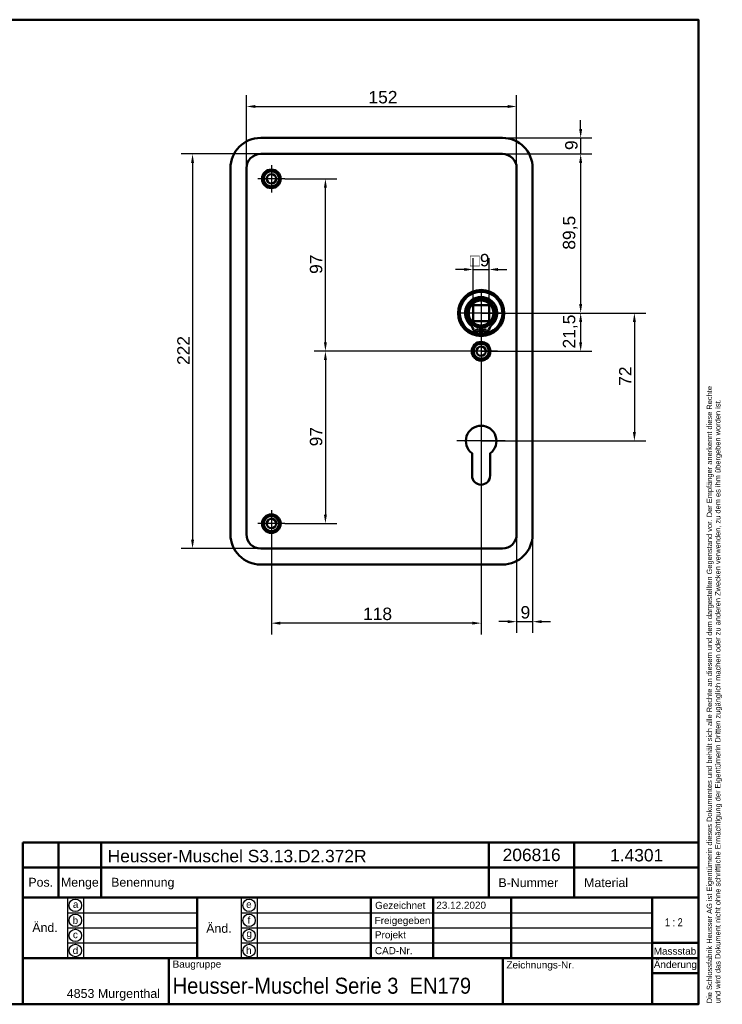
# Model space of a CAD drawing. Header units: millimetres. Extents: x 20 to 833, y 20 to 574.
# Tile 8 of 8: x 438 to 833, y 20 to 574. Entities that reach past the tile are written whole.
import ezdxf
from ezdxf.enums import TextEntityAlignment as Align

# ---------------------------------------------------------------- set-up
doc = ezdxf.new("R2010")
doc.units = ezdxf.units.MM
doc.header["$LTSCALE"] = 2
for name, color, linetype, lineweight in [('Bemaßungen(DIN)', 7, 'Continuous', 25), ('Mittelpunktmarkierung(DIN)', 7, 'Continuous', 25), ('Sichtbare Kanten(DIN)', 7, 'Continuous', 50), ('Skizziergeometrie(DIN)', 7, 'Continuous', 50), ('Skizzierlinie(DIN)', 7, 'Continuous', 25), ('Symbole(DIN)', 7, 'Continuous', 25)]:
    doc.layers.add(name, color=color, linetype=linetype, lineweight=lineweight)
doc.styles.add('Aktuell-DIN', font='arial.ttf')
doc.styles.add('STANDARD-DIN~0', font='arial.ttf')
doc.styles.add('Textstil10', font='arial.ttf')
doc.styles.add('Textstil41', font='arial.ttf', dxfattribs={"width": 0.8})
doc.styles.add('Textstil83', font='arial.ttf', dxfattribs={"width": 0.8})
doc.dimstyles.new('CAD-LAN', dxfattribs={"dimscale": 2, "dimtxt": 3.5, "dimasz": 2.5, "dimexe": 3.175, "dimexo": 0, "dimgap": 0.8, "dimtad": 1, "dimrnd": 1e-08, "dimtxsty": 'STANDARD-DIN~0', "dimcen": 0.09, "dimdle": 10, "dimclrd": 250, "dimclre": 250, "dimclrt": 250, "dimadec": 0, "dimazin": 2, "dimtfac": 1, "dimtmove": 0, "dimatfit": 3, "dimfxl": 1, "dimtolj": 1, "dimtzin": 0, "dimlwd": 25, "dimlwe": 25, "dimarcsym": 0})

# ---------------------------------------------------------------- blocks, each defined once
blk = doc.blocks.new('Ränder Standardrahmen')
at = {"layer": 'Skizziergeometrie(DIN)', "flags": 128}
blk.add_lwpolyline([(10, 10), (10, 287), (410, 287), (410, 10), (10, 10)], dxfattribs=at)
blk = doc.blocks.new('Schriftfelder Heusser')
at = {"layer": 'Skizziergeometrie(DIN)'}
for p, q in [((101, 229.92), (101, 236.92)), ((101, 236.92), (291, 236.92)), ((111, 229.92), (111, 236.92)), ((123, 229.92), (123, 236.92)), ((232, 229.92), (232, 236.92)), ((256, 229.92), (256, 236.92)), ((291, 236.92), (291, 229.92)), ((101, 191.42), (101, 229.92)), ((101, 229.92), (291, 229.92)), ((111, 229.92), (111, 221.42)), ((123, 229.92), (123, 221.42)), ((232, 229.92), (232, 221.42)), ((256, 229.92), (256, 221.42)), ((291, 229.92), (291, 191.42)), ((101, 221.42), (291, 221.42)), ((150, 221.42), (150, 204.42)), ((198.85, 221.42), (198.85, 204.42)), ((216.35, 221.42), (216.35, 204.42)), ((238.35, 221.42), (238.35, 204.42)), ((278, 221.42), (278, 191.42)), ((278, 208.67), (291, 208.67)), ((101, 204.42), (291, 204.42)), ((142, 204.42), (142, 191.42)), ((236, 204.42), (236, 191.42)), ((278, 200.17), (291, 200.17)), ((291, 191.42), (101, 191.42))]:
    blk.add_line(p, q, dxfattribs=at)
at = {"layer": 'Skizzierlinie(DIN)'}
for p, q in [((113.5, 221.42), (113.5, 204.42)), ((118, 221.42), (118, 204.42)), ((162.35, 221.42), (162.35, 204.42)), ((166.85, 221.42), (166.85, 204.42)), ((113.5, 217.17), (150, 217.17)), ((162.35, 217.17), (278, 217.17)), ((113.5, 212.92), (150, 212.92)), ((162.35, 212.92), (278, 212.92)), ((113.5, 208.67), (150, 208.67)), ((162.35, 208.67), (278, 208.67))]:
    blk.add_line(p, q, dxfattribs=at)
for centre in [(115.75, 219.25), (164.6, 219.25), (115.75, 215.04), (164.6, 215.04), (115.75, 210.79), (164.6, 210.79), (115.75, 206.54), (164.6, 206.54)]:
    blk.add_circle(centre, 1.75, dxfattribs=at)
at = {"layer": 'Symbole(DIN)', "color": 7, "insert": (293.33, 191.7), "char_height": 1.5, "width": 182.3003, "attachment_point": 1, "rotation": 90, "line_spacing_factor": 0.944221, "style": 'Aktuell-DIN'}
blk.add_mtext('\\fArial|b0|i0;\\H1.5000;Die Schlossfabrik Heusser AG ist Eigentümerin dieses Dokumentes und behält sich alle Rechte an diesem und dem dargestellten Gegenstand vor. Der Empfänger anerkennt diese Rechte\\Pund wird das Dokument nicht ohne schriftliche Ermächtigung der Eigentümerin Dritten zugänglich machen oder zu anderen Zwecken verwenden, zu dem es ihm übergeben worden ist.\\P ', dxfattribs=at)
at = {"layer": 'Symbole(DIN)', "color": 179, "true_color": 0x262659, "style": 'Aktuell-DIN'}
for s, insert, char_height, attachment_point in [('B-Nummer', (234.74, 225.62), 2.489, 4), ('Material', (265.02, 225.62), 2.489, 5), ('Pos.', (106, 227), 2.489, 2), ('Menge', (117, 227), 2.489, 2), ('Benennung', (125.81, 225.38), 2.489, 4), ('\\fArial|b0|i0;a', (115.81, 219.53), 2, 5), ('\\fArial|b0|i0;e', (164.54, 219.53), 2, 5), ('\\fArial|b0|i0;Gezeichnet', (200.05, 219.23), 2, 4), ('\\fArial|b0|i0;b', (115.75, 215), 2, 5), ('\\fArial|b0|i0;f', (164.55, 215.06), 2, 5), ('\\fArial|b0|i0;Freigegeben', (199.92, 216), 2, 1), ('\\fArial|b0|i0;c', (115.75, 211.01), 2, 5), ('\\fArial|b0|i0;g', (164.63, 211.05), 2, 5), ('\\fArial|b0|i0;Projekt', (200, 211.98), 2, 1), ('\\fArial|b0|i0;d', (115.76, 206.55), 2, 5), ('\\fArial|b0|i0;h', (164.55, 206.57), 2, 5), ('\\fArial|b0|i0;CAD-Nr.', (200, 207.5), 2, 1), ('\\fArial|b0|i0;\\H2.0000;Massstab', (284.39, 206.37), 2, 5), ('\\fArial|b0|i0;\\H2.0000;Baugruppe', (143.1, 203.73), 2, 1), ('\\fArial|b0|i0;Zeichnungs-Nr.', (237, 203.5), 2, 1), ('\\fArial|b0|i0;\\H2.5000;4853 Murgenthal', (113.33, 192.46), 2.5, 7)]:
    blk.add_mtext(s, dxfattribs=dict(at, insert=insert, char_height=char_height, attachment_point=attachment_point))
at = {"layer": 'Symbole(DIN)', "color": 179, "true_color": 0x262659, "attachment_point": 5, "style": 'Aktuell-DIN'}
for s, insert, char_height, width in [('Änd.', (107.21, 213), 2.489, 12.3494), ('Änd.', (156.12, 212.76), 2.489, 12.3494), ('\\fArial|b0|i0;Änderung', (284.51, 202.33), 2, 12.1143)]:
    blk.add_mtext(s, dxfattribs=dict(at, insert=insert, char_height=char_height, width=width))
at = {"layer": 'Symbole(DIN)', "color": 7, "insert": (143.1, 196.62), "char_height": 4.5, "width": 90.18, "attachment_point": 4, "style": 'Aktuell-DIN'}
blk.add_mtext('\\fArial|b0|i0;\\W0.90;\\H4.5000;Heusser-Muschel Serie 3  EN179', dxfattribs=at)
at = {"layer": 'Symbole(DIN)', "color": 179, "true_color": 0x262659, "style": 'Textstil10'}
blk.add_attdef('ERSTELLUNGSDATUM_001', (217.26, 218.29), '', height=2, dxfattribs=at)
at = {"layer": 'Symbole(DIN)', "color": 179, "true_color": 0x262659}
for tag, height, style, p in [('AUTOR', 2.49, 'Aktuell-DIN', (240.03, 219.26)), ('KONTROLLDATUM', 2, 'Textstil10', (217.42, 215.04)), ('KONTROLLIERT_VON', 2, 'Textstil10', (239.98, 215.05))]:
    blk.add_attdef(tag, text='', height=height, dxfattribs=dict(at, style=style)).set_placement(p, align=Align.MIDDLE_LEFT)
at = {"layer": 'Symbole(DIN)', "color": 7, "style": 'Textstil83', "width": 0.8}
blk.add_attdef('Anfänglicher_Ansichtsmaßstab_001', (281.57, 213.34), '', height=2.3, dxfattribs=at)
at = {"layer": 'Symbole(DIN)', "color": 179, "true_color": 0x262659, "style": 'Textstil10'}
blk.add_attdef('PROJEKT', text='', height=2, dxfattribs=at).set_placement((217.77, 209.72), align=Align.BOTTOM_LEFT)
at = {"layer": 'Symbole(DIN)', "color": 7, "style": 'Textstil41', "width": 0.8}
blk.add_attdef('STATUS', text='', height=5, dxfattribs=at).set_placement((284.53, 195.86), align=Align.MIDDLE_CENTER)
blk = doc.blocks.new('*D8')
at = {"layer": 'Bemaßungen(DIN)', "color": 250, "linetype": 'Continuous', "lineweight": 25, "true_color": 0x3f3f3f, "transparency": 16777216}
for p, q in [((709.73, 498.46), (760.08, 498.46)), ((753.73, 493.46), (753.73, 413.96)), ((697.73, 408.96), (760.08, 408.96))]:
    blk.add_line(p, q, dxfattribs=at)
at = {"layer": 'Bemaßungen(DIN)', "color": 250, "linetype": 'Continuous', "true_color": 0x3f3f3f, "transparency": 16777216}
for points in [[(752.9, 493.46), (754.56, 493.46), (753.73, 498.46)], [(752.9, 413.96), (754.56, 413.96), (753.73, 408.96)]]:
    blk.add_solid(points, dxfattribs=at)
at = {"layer": 'Defpoints', "color": 0, "linetype": 'Continuous', "transparency": 16777216}
for p in [(709.73, 498.46), (697.73, 408.96), (753.73, 408.96)]:
    blk.add_point(p, dxfattribs=at)
at = {"layer": 'Bemaßungen(DIN)', "color": 250, "linetype": 'Continuous', "lineweight": 25, "true_color": 0x3f3f3f, "transparency": 16777216, "insert": (743.72, 444.59), "char_height": 7, "attachment_point": 1, "rotation": 90, "style": 'STANDARD-DIN~0'}
blk.add_mtext('\\A1;89,5', dxfattribs=at)
blk = doc.blocks.new('*D9')
at = {"layer": 'Bemaßungen(DIN)', "color": 250, "linetype": 'Continuous', "lineweight": 25, "true_color": 0x3f3f3f, "transparency": 16777216}
for p, q in [((697.73, 408.96), (760.08, 408.96)), ((753.73, 403.96), (753.73, 392.46)), ((697.73, 387.46), (760.08, 387.46))]:
    blk.add_line(p, q, dxfattribs=at)
at = {"layer": 'Bemaßungen(DIN)', "color": 250, "linetype": 'Continuous', "true_color": 0x3f3f3f, "transparency": 16777216}
for points in [[(752.9, 403.96), (754.56, 403.96), (753.73, 408.96)], [(752.9, 392.46), (754.56, 392.46), (753.73, 387.46)]]:
    blk.add_solid(points, dxfattribs=at)
at = {"layer": 'Defpoints', "color": 0, "linetype": 'Continuous', "transparency": 16777216}
for p in [(697.73, 408.96), (697.73, 387.46), (753.73, 387.46)]:
    blk.add_point(p, dxfattribs=at)
at = {"layer": 'Bemaßungen(DIN)', "color": 250, "linetype": 'Continuous', "lineweight": 25, "true_color": 0x3f3f3f, "transparency": 16777216, "insert": (743.72, 389.03), "char_height": 7, "attachment_point": 1, "rotation": 90, "style": 'STANDARD-DIN~0'}
blk.add_mtext('\\A1;21,5', dxfattribs=at)
blk = doc.blocks.new('*D10')
at = {"layer": 'Bemaßungen(DIN)', "color": 250, "linetype": 'Continuous', "lineweight": 25, "true_color": 0x3f3f3f, "transparency": 16777216}
for p, q in [((753.73, 512.46), (753.73, 517.46)), ((709.73, 507.46), (760.08, 507.46)), ((753.73, 507.46), (753.73, 498.46)), ((709.73, 498.46), (760.08, 498.46)), ((753.73, 493.46), (753.73, 488.46))]:
    blk.add_line(p, q, dxfattribs=at)
at = {"layer": 'Bemaßungen(DIN)', "color": 250, "linetype": 'Continuous', "true_color": 0x3f3f3f, "transparency": 16777216}
for points in [[(752.9, 512.46), (754.56, 512.46), (753.73, 507.46)], [(752.9, 493.46), (754.56, 493.46), (753.73, 498.46)]]:
    blk.add_solid(points, dxfattribs=at)
at = {"layer": 'Defpoints', "color": 0, "linetype": 'Continuous', "transparency": 16777216}
for p in [(709.73, 507.46), (709.73, 498.46), (753.73, 498.46)]:
    blk.add_point(p, dxfattribs=at)
at = {"layer": 'Bemaßungen(DIN)', "color": 250, "linetype": 'Continuous', "lineweight": 25, "true_color": 0x3f3f3f, "transparency": 16777216, "insert": (744.98, 500.66), "char_height": 7, "attachment_point": 1, "rotation": 90, "style": 'STANDARD-DIN~0'}
blk.add_mtext('\\A1;9', dxfattribs=at)
blk = doc.blocks.new('*D11')
at = {"layer": 'Bemaßungen(DIN)', "color": 250, "linetype": 'Continuous', "lineweight": 25, "true_color": 0x3f3f3f, "transparency": 16777216}
for p, q in [((697.73, 408.96), (790.3, 408.96)), ((783.95, 403.96), (783.95, 341.96)), ((697.73, 336.96), (790.3, 336.96))]:
    blk.add_line(p, q, dxfattribs=at)
at = {"layer": 'Bemaßungen(DIN)', "color": 250, "linetype": 'Continuous', "true_color": 0x3f3f3f, "transparency": 16777216}
for points in [[(783.11, 403.96), (784.78, 403.96), (783.95, 408.96)], [(783.11, 341.96), (784.78, 341.96), (783.95, 336.96)]]:
    blk.add_solid(points, dxfattribs=at)
at = {"layer": 'Defpoints', "color": 0, "linetype": 'Continuous', "transparency": 16777216}
for p in [(697.73, 408.96), (697.73, 336.96), (783.95, 336.96)]:
    blk.add_point(p, dxfattribs=at)
at = {"layer": 'Bemaßungen(DIN)', "color": 250, "linetype": 'Continuous', "lineweight": 25, "true_color": 0x3f3f3f, "transparency": 16777216, "insert": (775.32, 368.01), "char_height": 7, "attachment_point": 1, "rotation": 90, "style": 'STANDARD-DIN~0'}
blk.add_mtext('\\A1;72', dxfattribs=at)
blk = doc.blocks.new('*D12')
at = {"layer": 'Bemaßungen(DIN)', "color": 250, "linetype": 'Continuous', "lineweight": 25, "true_color": 0x3f3f3f, "transparency": 16777216}
for p, q in [((565.73, 490.46), (565.73, 531.52)), ((717.73, 490.46), (717.73, 531.52)), ((570.73, 525.17), (712.73, 525.17))]:
    blk.add_line(p, q, dxfattribs=at)
at = {"layer": 'Bemaßungen(DIN)', "color": 250, "linetype": 'Continuous', "true_color": 0x3f3f3f, "transparency": 16777216}
for points in [[(570.73, 526), (570.73, 524.33), (565.73, 525.17)], [(712.73, 526), (712.73, 524.33), (717.73, 525.17)]]:
    blk.add_solid(points, dxfattribs=at)
at = {"layer": 'Defpoints', "color": 0, "linetype": 'Continuous', "transparency": 16777216}
for p in [(717.73, 525.17), (565.73, 490.46), (717.73, 490.46)]:
    blk.add_point(p, dxfattribs=at)
at = {"layer": 'Bemaßungen(DIN)', "color": 250, "linetype": 'Continuous', "lineweight": 25, "true_color": 0x3f3f3f, "transparency": 16777216, "insert": (634.36, 533.91), "char_height": 7, "attachment_point": 1, "style": 'STANDARD-DIN~0'}
blk.add_mtext('\\A1;152', dxfattribs=at)
blk = doc.blocks.new('*D13')
at = {"layer": 'Bemaßungen(DIN)', "color": 250, "linetype": 'Continuous', "lineweight": 25, "true_color": 0x3f3f3f, "transparency": 16777216}
for p, q in [((573.73, 498.46), (529.06, 498.46)), ((535.41, 493.46), (535.41, 281.46)), ((573.73, 276.46), (529.06, 276.46))]:
    blk.add_line(p, q, dxfattribs=at)
at = {"layer": 'Bemaßungen(DIN)', "color": 250, "linetype": 'Continuous', "true_color": 0x3f3f3f, "transparency": 16777216}
for points in [[(534.57, 493.46), (536.24, 493.46), (535.41, 498.46)], [(534.57, 281.46), (536.24, 281.46), (535.41, 276.46)]]:
    blk.add_solid(points, dxfattribs=at)
at = {"layer": 'Defpoints', "color": 0, "linetype": 'Continuous', "transparency": 16777216}
for p in [(573.73, 498.46), (535.41, 276.46), (573.73, 276.46)]:
    blk.add_point(p, dxfattribs=at)
at = {"layer": 'Bemaßungen(DIN)', "color": 250, "linetype": 'Continuous', "lineweight": 25, "true_color": 0x3f3f3f, "transparency": 16777216, "insert": (526.78, 379.7), "char_height": 7, "attachment_point": 1, "rotation": 90, "style": 'STANDARD-DIN~0'}
blk.add_mtext('\\A1;222', dxfattribs=at)
blk = doc.blocks.new('*D14')
at = {"layer": 'Bemaßungen(DIN)', "color": 250, "linetype": 'Continuous', "lineweight": 25, "true_color": 0x3f3f3f, "transparency": 16777216}
for p, q in [((587.38, 484.46), (616.5, 484.46)), ((610.15, 392.46), (610.15, 479.46)), ((697.73, 387.46), (603.8, 387.46))]:
    blk.add_line(p, q, dxfattribs=at)
at = {"layer": 'Bemaßungen(DIN)', "color": 250, "linetype": 'Continuous', "true_color": 0x3f3f3f, "transparency": 16777216}
for points in [[(609.32, 479.46), (610.98, 479.46), (610.15, 484.46)], [(609.32, 392.46), (610.98, 392.46), (610.15, 387.46)]]:
    blk.add_solid(points, dxfattribs=at)
at = {"layer": 'Defpoints', "color": 0, "linetype": 'Continuous', "transparency": 16777216}
for p in [(587.38, 484.46), (610.15, 484.46), (697.73, 387.46)]:
    blk.add_point(p, dxfattribs=at)
at = {"layer": 'Bemaßungen(DIN)', "color": 250, "linetype": 'Continuous', "lineweight": 25, "true_color": 0x3f3f3f, "transparency": 16777216, "insert": (601.4, 430.95), "char_height": 7, "attachment_point": 1, "rotation": 90, "style": 'STANDARD-DIN~0'}
blk.add_mtext('\\A1;97', dxfattribs=at)
blk = doc.blocks.new('*D15')
at = {"layer": 'Bemaßungen(DIN)', "color": 250, "linetype": 'Continuous', "lineweight": 25, "true_color": 0x3f3f3f, "transparency": 16777216}
for p, q in [((697.73, 387.46), (603.8, 387.46)), ((610.15, 382.46), (610.15, 295.46)), ((587.38, 290.46), (616.5, 290.46))]:
    blk.add_line(p, q, dxfattribs=at)
at = {"layer": 'Bemaßungen(DIN)', "color": 250, "linetype": 'Continuous', "true_color": 0x3f3f3f, "transparency": 16777216}
for points in [[(609.32, 382.46), (610.98, 382.46), (610.15, 387.46)], [(609.32, 295.46), (610.98, 295.46), (610.15, 290.46)]]:
    blk.add_solid(points, dxfattribs=at)
at = {"layer": 'Defpoints', "color": 0, "linetype": 'Continuous', "transparency": 16777216}
for p in [(697.73, 387.46), (587.38, 290.46), (610.15, 290.46)]:
    blk.add_point(p, dxfattribs=at)
at = {"layer": 'Bemaßungen(DIN)', "color": 250, "linetype": 'Continuous', "lineweight": 25, "true_color": 0x3f3f3f, "transparency": 16777216, "insert": (601.4, 333.95), "char_height": 7, "attachment_point": 1, "rotation": 90, "style": 'STANDARD-DIN~0'}
blk.add_mtext('\\A1;97', dxfattribs=at)
blk = doc.blocks.new('*D16')
at = {"layer": 'Bemaßungen(DIN)', "color": 250, "linetype": 'Continuous', "lineweight": 25, "true_color": 0x3f3f3f, "transparency": 16777216}
for p, q in [((697.73, 378.21), (697.73, 228.11)), ((579.73, 282.81), (579.73, 228.11)), ((692.73, 234.46), (584.73, 234.46))]:
    blk.add_line(p, q, dxfattribs=at)
at = {"layer": 'Bemaßungen(DIN)', "color": 250, "linetype": 'Continuous', "true_color": 0x3f3f3f, "transparency": 16777216}
for points in [[(584.73, 235.29), (584.73, 233.63), (579.73, 234.46)], [(692.73, 235.29), (692.73, 233.63), (697.73, 234.46)]]:
    blk.add_solid(points, dxfattribs=at)
at = {"layer": 'Defpoints', "color": 0, "linetype": 'Continuous', "transparency": 16777216}
for p in [(697.73, 378.21), (579.73, 282.81), (579.73, 234.46)]:
    blk.add_point(p, dxfattribs=at)
at = {"layer": 'Bemaßungen(DIN)', "color": 250, "linetype": 'Continuous', "lineweight": 25, "true_color": 0x3f3f3f, "transparency": 16777216, "insert": (631.32, 243.21), "char_height": 7, "attachment_point": 1, "style": 'STANDARD-DIN~0'}
blk.add_mtext('\\A1;118', dxfattribs=at)
blk = doc.blocks.new('*D17')
at = {"layer": 'Bemaßungen(DIN)', "color": 250, "linetype": 'Continuous', "lineweight": 25, "true_color": 0x3f3f3f, "transparency": 16777216}
for p, q in [((717.73, 284.46), (717.73, 228.96)), ((726.73, 284.46), (726.73, 228.96)), ((712.73, 235.31), (707.73, 235.31)), ((717.73, 235.31), (726.73, 235.31)), ((731.73, 235.31), (736.73, 235.31))]:
    blk.add_line(p, q, dxfattribs=at)
at = {"layer": 'Bemaßungen(DIN)', "color": 250, "linetype": 'Continuous', "true_color": 0x3f3f3f, "transparency": 16777216}
for points in [[(712.73, 236.14), (712.73, 234.47), (717.73, 235.31)], [(731.73, 236.14), (731.73, 234.47), (726.73, 235.31)]]:
    blk.add_solid(points, dxfattribs=at)
at = {"layer": 'Defpoints', "color": 0, "linetype": 'Continuous', "transparency": 16777216}
for p in [(717.73, 284.46), (726.73, 284.46), (726.73, 235.31)]:
    blk.add_point(p, dxfattribs=at)
at = {"layer": 'Bemaßungen(DIN)', "color": 250, "linetype": 'Continuous', "lineweight": 25, "true_color": 0x3f3f3f, "transparency": 16777216, "insert": (719.93, 244.05), "char_height": 7, "attachment_point": 1, "style": 'STANDARD-DIN~0'}
blk.add_mtext('\\A1;9', dxfattribs=at)
blk = doc.blocks.new('*D18')
at = {"layer": 'Bemaßungen(DIN)', "color": 250, "linetype": 'Continuous', "lineweight": 25, "true_color": 0x3f3f3f, "transparency": 16777216}
for p, q in [((693.23, 413.46), (693.23, 439.81)), ((702.23, 413.46), (702.23, 439.81)), ((688.23, 433.46), (683.23, 433.46)), ((693.23, 433.46), (702.23, 433.46)), ((707.23, 433.46), (712.23, 433.46))]:
    blk.add_line(p, q, dxfattribs=at)
at = {"layer": 'Bemaßungen(DIN)', "color": 250, "linetype": 'Continuous', "true_color": 0x3f3f3f, "transparency": 16777216}
for points in [[(688.23, 434.29), (688.23, 432.63), (693.23, 433.46)], [(707.23, 434.29), (707.23, 432.63), (702.23, 433.46)]]:
    blk.add_solid(points, dxfattribs=at)
at = {"layer": 'Defpoints', "color": 0, "linetype": 'Continuous', "transparency": 16777216}
for p in [(702.23, 433.46), (693.23, 413.46), (702.23, 413.46)]:
    blk.add_point(p, dxfattribs=at)
at = {"layer": 'Bemaßungen(DIN)', "color": 250, "linetype": 'Continuous', "lineweight": 25, "true_color": 0x3f3f3f, "transparency": 16777216, "insert": (691.36, 442.21), "char_height": 7, "attachment_point": 1, "style": 'STANDARD-DIN~0'}
blk.add_mtext('\\A1;\\fAIGDT|b0|i0;\\H7.0000;o\\fArial|b0|i0;\\H7.0000;9', dxfattribs=at)

msp = doc.modelspace()

# ---------------------------------------------------------------- linework, layer by layer
at = {"layer": 'Mittelpunktmarkierung(DIN)', "linetype": 'Continuous'}
for p, q in [((579.731, 492.111), (579.731, 476.811)), ((587.381, 484.461), (572.081, 484.461)), ((697.731, 420.961), (697.731, 396.961)), ((709.731, 408.961), (685.731, 408.961)), ((697.731, 396.711), (697.731, 378.211)), ((706.981, 387.461), (688.481, 387.461)), ((697.731, 350.561), (697.731, 326.961)), ((711.331, 336.961), (684.131, 336.961)), ((579.731, 298.111), (579.731, 282.811)), ((587.381, 290.461), (572.081, 290.461))]:
    msp.add_line(p, q, dxfattribs=at)
at = {"layer": 'Sichtbare Kanten(DIN)'}
for p, q in [((573.731, 507.461), (709.731, 507.461)), ((709.731, 498.461), (573.731, 498.461)), ((556.731, 284.461), (556.731, 490.461)), ((565.731, 490.461), (565.731, 284.461)), ((717.731, 284.461), (717.731, 490.461)), ((726.731, 490.461), (726.731, 284.461)), ((693.231, 404.461), (693.231, 413.461)), ((693.231, 413.461), (702.231, 413.461)), ((702.231, 413.461), (702.231, 404.461)), ((702.231, 404.461), (693.231, 404.461)), ((697.114, 400.753), (697.114, 397.053)), ((698.348, 397.053), (698.348, 400.753)), ((697.114, 397.053), (695.73, 397.053)), ((699.732, 397.053), (698.348, 397.053)), ((692.631, 317.461), (692.631, 330.036)), ((702.831, 330.036), (702.831, 317.461)), ((573.731, 276.461), (709.731, 276.461)), ((709.731, 267.461), (573.731, 267.461))]:
    msp.add_line(p, q, dxfattribs=at)
for centre, radius in [((579.731, 484.461), 5.25), ((579.731, 484.461), 4.25), ((579.731, 484.461), 2.65), ((697.731, 408.961), 13), ((697.731, 408.961), 12.5), ((697.731, 408.961), 8), ((697.731, 408.961), 7), ((695.499, 398.903), 0.85), ((699.963, 398.903), 0.85), ((697.731, 387.461), 5.25), ((697.731, 387.461), 4.25), ((697.731, 387.461), 2.65), ((579.731, 290.461), 5.25), ((579.731, 290.461), 4.25), ((579.731, 290.461), 2.65)]:
    msp.add_circle(centre, radius, dxfattribs=at)
for centre, radius, start, end in [((573.731, 490.461), 17, 90, 180), ((709.731, 490.461), 17, 0, 90), ((573.731, 490.461), 8, 90, 180), ((709.731, 490.461), 8, 0, 90), ((697.731, 408.961), 12, 284.7921, 255.2079), ((697.731, 408.961), 9, 310.90334, 229.09666), ((697.731, 408.961), 8.967, 314.36355, 225.63645), ((685.361, 396.313), 8.725, 14.80219, 45.63645), ((697.731, 408.228), 7.5, 220.96945, 265.28369), ((697.731, 408.961), 8.2, 253.43926, 286.56074), ((697.731, 408.961), 9, 266.0711, 273.9289), ((697.731, 408.228), 7.5, 274.71631, 319.03055), ((710.101, 396.313), 8.725, 134.36355, 165.19781), ((695.73, 399.053), 2, 194.80219, 270), ((697.731, 408.961), 12, 262.89827, 277.10173), ((699.732, 399.053), 2, 270, 345.19781), ((697.731, 336.961), 8.6, 306.37184, 233.62816), ((697.731, 317.461), 5.1, 180, 0), ((573.731, 284.461), 17, 180, 270), ((573.731, 284.461), 8, 180, 270), ((709.731, 284.461), 8, 270, 0), ((709.731, 284.461), 17, 270, 0)]:
    msp.add_arc(centre, radius, start, end, dxfattribs=at)

# ---------------------------------------------------------------- block references
at = {"xscale": 2, "yscale": 2, "zscale": 2}
msp.add_blockref('Ränder Standardrahmen', (0, 0), dxfattribs=at)
msp.add_blockref('Schriftfelder Heusser', (238, -362.833), dxfattribs=at).add_auto_attribs({'ERSTELLUNGSDATUM_001': '23.12.2020', 'Anfänglicher_Ansichtsmaßstab_001': '1 : 2'})

# ---------------------------------------------------------------- texts
at = {"layer": 'Symbole(DIN)', "color": 7, "char_height": 7, "attachment_point": 1, "style": 'Aktuell-DIN'}
for s, insert, width in [('{\\fArial|b0|i0;\\H7.0000;Heusser-Muschel S3.13.D2.372R}', (487.659, 106.906), 145.65549), ('{\\fArial|b0|i0;\\H7.0000;206816}', (709.83, 107.58), 32.62043), ('{\\fArial|b0|i0;\\H7.0000;1.4301}', (770.274, 107.401), 29.89939)]:
    msp.add_mtext(s, dxfattribs=dict(at, insert=insert, width=width))

# ---------------------------------------------------------------- dimensions: what is measured, and where the dimension line sits
at = {"layer": 'Bemaßungen(DIN)', "color": 250, "linetype": 'Continuous', "lineweight": 25, "true_color": 0x3f3f3f}
for base, p1, p2, angle, override, picture, middle in [((717.731, 525.167), (565.731, 490.461), (717.731, 490.461), 180, {"dimgap": 0.8, "dimdec": 2, "dimtol": 0, "dimlim": 0, "dimtp": 0, "dimtm": 0, "dimtdec": 2, "dimtofl": 0, "dimatfit": 1}, '*D12', (641.731, 525.167)), ((753.731, 498.461), (709.731, 507.461), (709.731, 498.461), 270, {"dimgap": 0.8, "dimdec": 2, "dimtol": 0, "dimlim": 0, "dimtp": 0, "dimtm": 0, "dimtdec": 2, "dimtofl": 1, "dimatfit": 1}, '*D10', (753.731, 502.961)), ((535.406, 276.461), (573.731, 498.461), (573.731, 276.461), 90, {"dimgap": 0.8, "dimdec": 2, "dimtol": 0, "dimlim": 0, "dimtp": 0, "dimtm": 0, "dimtdec": 2, "dimtofl": 0, "dimatfit": 1}, '*D13', (535.406, 387.461)), ((753.731, 408.961), (709.731, 498.461), (697.731, 408.961), 90, {"dimgap": 0.8, "dimdec": 2, "dimtol": 0, "dimlim": 0, "dimtp": 0, "dimtm": 0, "dimtdec": 2, "dimtofl": 0, "dimatfit": 1}, '*D8', (753.731, 453.711)), ((610.15, 484.461), (697.731, 387.461), (587.381, 484.461), 90, {"dimgap": 0.8, "dimdec": 2, "dimtol": 0, "dimlim": 0, "dimtp": 0, "dimtm": 0, "dimtdec": 2, "dimtofl": 0, "dimatfit": 1}, '*D14', (610.15, 435.961)), ((753.731, 387.461), (697.731, 408.961), (697.731, 387.461), 90, {"dimgap": 0.8, "dimdec": 2, "dimtol": 0, "dimlim": 0, "dimtp": 0, "dimtm": 0, "dimtdec": 2, "dimtofl": 0, "dimatfit": 1}, '*D9', (753.731, 398.211)), ((783.946, 336.961), (697.731, 408.961), (697.731, 336.961), 90, {"dimgap": 0.8, "dimdec": 2, "dimtol": 0, "dimlim": 0, "dimtp": 0, "dimtm": 0, "dimtdec": 2, "dimtofl": 0, "dimatfit": 1}, '*D11', (783.946, 372.961)), ((610.15, 290.461), (697.731, 387.461), (587.381, 290.461), 90, {"dimgap": 0.8, "dimdec": 2, "dimtol": 0, "dimlim": 0, "dimtp": 0, "dimtm": 0, "dimtdec": 2, "dimtofl": 0, "dimatfit": 1}, '*D15', (610.15, 338.961)), ((579.731, 234.461), (697.731, 378.211), (579.731, 282.811), 180, {"dimgap": 0.8, "dimdec": 2, "dimtol": 0, "dimlim": 0, "dimtp": 0, "dimtm": 0, "dimtdec": 2, "dimtofl": 0, "dimatfit": 1}, '*D16', (638.731, 234.461))]:
    dim = msp.add_linear_dim(base=base, p1=p1, p2=p2, angle=angle, dimstyle='CAD-LAN', override=override, dxfattribs=at)
    dim.commit()
    dim.dimension.update_dxf_attribs({"geometry": picture, "text_midpoint": middle, "dimtype": 160})
dim = msp.add_linear_dim(base=(702.231, 433.461), p1=(693.231, 413.461), p2=(702.231, 413.461), angle=180, text='\\fAIGDT|b0|i0;\\H7.0000;o\\fArial|b0|i0;\\H7.0000;<>', dimstyle='CAD-LAN', override={"dimgap": 0.8, "dimdec": 2, "dimtol": 0, "dimlim": 0, "dimtp": 0, "dimtm": 0, "dimtdec": 2, "dimtofl": 1, "dimatfit": 1}, dxfattribs=at)
dim.commit()
dim.dimension.update_dxf_attribs({"geometry": '*D18', "text_midpoint": (697.731, 433.461), "dimtype": 160})
dim = msp.add_linear_dim(base=(726.731, 235.305), p1=(717.731, 284.461), p2=(726.731, 284.461), dimstyle='CAD-LAN', override={"dimgap": 0.8, "dimdec": 2, "dimtol": 0, "dimlim": 0, "dimtp": 0, "dimtm": 0, "dimtdec": 2, "dimtofl": 1, "dimatfit": 1}, dxfattribs=at)
dim.commit()
dim.dimension.update_dxf_attribs({"geometry": '*D17', "text_midpoint": (722.231, 235.305), "dimtype": 160})

doc.saveas('drawing.dxf')
